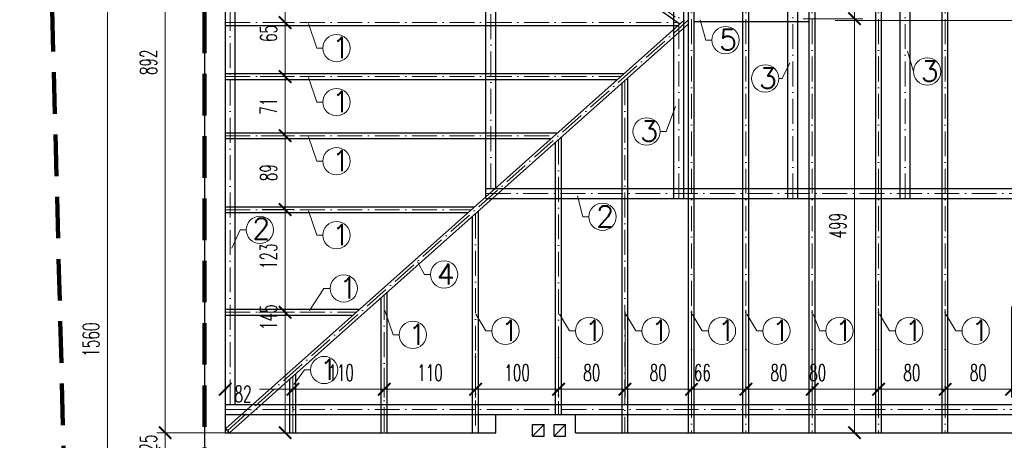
# Model space of a CAD drawing. Header units: millimetres. Extents: x 33311 to 435617, y -160714 to 185563.
# Tile 50 of 70: x 350489 to 362348, y -85767 to -80703. Entities that reach past the tile are written whole.
import ezdxf

# ---------------------------------------------------------------- set-up
doc = ezdxf.new("R2010")
doc.units = ezdxf.units.MM
doc.header["$MEASUREMENT"] = 0
doc.linetypes.add('ACAD_ISO10W100', pattern=[18, 12, -3, 0, -3])
doc.linetypes.add('HIDDEN2', pattern=[0.1875, 0.125, -0.0625])
doc.layers.get('Defpoints').update_dxf_attribs({"lineweight": 0})
for name, color, linetype, lineweight in [('[ 02przekrój istn', 42, 'Continuous', 30), ('[ 05widok istn', 50, 'Continuous', 30), ('[ 17granica', 172, 'HIDDEN2', 100), ('[ 18oś główna', 202, 'ACAD_ISO10W100', 13), ('[ 22wymiarowanie', 8, 'Continuous', 13), ('[ 23kota odnośnik', 1, 'Continuous', 13), ('[ 24ramka cienka', 1, 'Continuous', 13), ('[ 25ramka gruba', 4, 'Continuous', 30), ('[opisy2', 4, 'Continuous', 13)]:
    doc.layers.add(name, color=color, linetype=linetype, lineweight=lineweight)
doc.layers.add('pomoc', color=96, linetype='Continuous', lineweight=0, plot=False)
doc.styles.add('1.50d', font='simplex.shx', dxfattribs={"height": 250})
doc.styles.add('99.2', font='simplex.shx', dxfattribs={"width": 0.6, "height": 200})
doc.dimstyles.new('100cm', dxfattribs={"dimtxt": 200, "dimasz": 150, "dimexe": 100, "dimexo": 300, "dimgap": 100, "dimtad": 1, "dimdec": 0, "dimlfac": 0.1, "dimzin": 11, "dimtxsty": '99.2', "dimblk": 'ARCHTICK', "dimcen": 1.5, "dimclrd": 256, "dimclre": 256, "dimclrt": 4, "dimadec": 0, "dimazin": 0, "dimtfac": 0.75, "dimtdec": 0, "dimtix": 1, "dimtmove": 2, "dimatfit": 3, "dimfxl": 1, "dimtolj": 1, "dimtzin": 11, "dimlwd": -1, "dimlwe": -1, "dimarcsym": 0})

# ---------------------------------------------------------------- blocks, each defined once
blk = doc.blocks.new('_ArchTick')
at = {"color": 0, "linetype": 'ByBlock', "const_width": 0.15, "flags": 128}
blk.add_lwpolyline([(-0.5, -0.5), (0.5, 0.5)], dxfattribs=at)
blk = doc.blocks.new('*D487')
at = {"layer": '[ 22wymiarowanie', "transparency": 16777216}
for p, q in [((352715, -84640), (352715, -75096)), ((352965, -84640), (352965, -75096)), ((352715, -75196), (352965, -75196))]:
    blk.add_line(p, q, dxfattribs=at)
at = {"layer": 'Defpoints', "color": 0, "transparency": 16777216}
for p in [(352965, -75196), (352715, -84940), (352965, -84940)]:
    blk.add_point(p, dxfattribs=at)
at = {"layer": '[ 22wymiarowanie', "transparency": 16777216, "xscale": 150, "yscale": 150, "zscale": 150, "rotation": 180}
blk.add_blockref('_ArchTick', (352715, -75196), dxfattribs=at)
at = {"layer": '[ 22wymiarowanie', "transparency": 16777216, "xscale": 150, "yscale": 150, "zscale": 150}
blk.add_blockref('_ArchTick', (352965, -75196), dxfattribs=at)
at = {"layer": '[ 22wymiarowanie', "color": 4, "transparency": 16777216, "insert": (352840, -74996), "char_height": 200, "attachment_point": 5, "style": '99.2'}
blk.add_mtext('\\A1;\\H1x;\\W0.6;25', dxfattribs=at)
blk = doc.blocks.new('*D488')
at = {"layer": '[ 22wymiarowanie', "transparency": 16777216}
for p, q in [((352965, -84640), (352965, -75096)), ((353975, -75196), (353975, -75096)), ((352965, -75196), (353975, -75196))]:
    blk.add_line(p, q, dxfattribs=at)
at = {"layer": 'Defpoints', "color": 0, "transparency": 16777216}
for p in [(353975, -75196), (353975, -75496), (352965, -84940)]:
    blk.add_point(p, dxfattribs=at)
at = {"layer": '[ 22wymiarowanie', "transparency": 16777216, "xscale": 150, "yscale": 150, "zscale": 150, "rotation": 180}
blk.add_blockref('_ArchTick', (352965, -75196), dxfattribs=at)
at = {"layer": '[ 22wymiarowanie', "transparency": 16777216, "xscale": 150, "yscale": 150, "zscale": 150}
blk.add_blockref('_ArchTick', (353975, -75196), dxfattribs=at)
at = {"layer": '[ 22wymiarowanie', "color": 4, "transparency": 16777216, "insert": (353470, -74996), "char_height": 200, "attachment_point": 5, "style": '99.2'}
blk.add_mtext('\\A1;\\H1x;\\W0.6;101', dxfattribs=at)
blk = doc.blocks.new('*D493')
at = {"layer": '[ 22wymiarowanie', "transparency": 16777216}
for p, q in [((353167, -85676), (352140, -85676)), ((352240, -85926), (352240, -85676)), ((353167, -85926), (352140, -85926))]:
    blk.add_line(p, q, dxfattribs=at)
at = {"layer": 'Defpoints', "color": 0, "transparency": 16777216}
for p in [(352240, -85676), (353467, -85676), (353467, -85926)]:
    blk.add_point(p, dxfattribs=at)
at = {"layer": '[ 22wymiarowanie', "transparency": 16777216, "xscale": 150, "yscale": 150, "zscale": 150}
for p, rotation in [((352240, -85676), 90), ((352240, -85926), 270)]:
    blk.add_blockref('_ArchTick', p, dxfattribs=dict(at, rotation=rotation))
at = {"layer": '[ 22wymiarowanie', "color": 4, "transparency": 16777216, "insert": (352040, -85801), "char_height": 200, "attachment_point": 5, "rotation": 90, "style": '99.2'}
blk.add_mtext('\\A1;\\H1x;\\W0.6;25', dxfattribs=at)
blk = doc.blocks.new('*D494')
at = {"layer": '[ 22wymiarowanie', "transparency": 16777216}
for p, q in [((352415, -76756), (352140, -76756)), ((352240, -85676), (352240, -76756)), ((353167, -85676), (352140, -85676))]:
    blk.add_line(p, q, dxfattribs=at)
at = {"layer": 'Defpoints', "color": 0, "transparency": 16777216}
for p in [(352240, -76756), (352715, -76756), (353467, -85676)]:
    blk.add_point(p, dxfattribs=at)
at = {"layer": '[ 22wymiarowanie', "transparency": 16777216, "xscale": 150, "yscale": 150, "zscale": 150}
for p, rotation in [((352240, -76756), 90), ((352240, -85676), 270)]:
    blk.add_blockref('_ArchTick', p, dxfattribs=dict(at, rotation=rotation))
at = {"layer": '[ 22wymiarowanie', "color": 4, "transparency": 16777216, "insert": (352040, -81216), "char_height": 200, "attachment_point": 5, "rotation": 90, "style": '99.2'}
blk.add_mtext('\\A1;\\H1x;\\W0.6;892', dxfattribs=at)
blk = doc.blocks.new('*D497')
at = {"layer": '[ 22wymiarowanie', "transparency": 16777216}
for p, q in [((352415, -76756), (351448, -76756)), ((351548, -92356), (351548, -76756)), ((353120, -92356), (351448, -92356))]:
    blk.add_line(p, q, dxfattribs=at)
at = {"layer": 'Defpoints', "color": 0, "transparency": 16777216}
for p in [(351548, -76756), (352715, -76756), (353420, -92356)]:
    blk.add_point(p, dxfattribs=at)
at = {"layer": '[ 22wymiarowanie', "transparency": 16777216, "xscale": 150, "yscale": 150, "zscale": 150}
for p, rotation in [((351548, -76756), 90), ((351548, -92356), 270)]:
    blk.add_blockref('_ArchTick', p, dxfattribs=dict(at, rotation=rotation))
at = {"layer": '[ 22wymiarowanie', "color": 4, "transparency": 16777216, "insert": (351348, -84556), "char_height": 200, "attachment_point": 5, "rotation": 90, "style": '99.2'}
blk.add_mtext('\\A1;\\H1x;\\W0.6;1560', dxfattribs=at)
blk = doc.blocks.new('*D592')
at = {"layer": '[ 22wymiarowanie', "transparency": 16777216}
for p, q in [((353400, -79837), (353786, -79837)), ((353686, -79837), (353686, -80737)), ((353414, -80737), (353786, -80737))]:
    blk.add_line(p, q, dxfattribs=at)
at = {"layer": 'Defpoints', "color": 0, "transparency": 16777216}
for p in [(353100, -79837), (353114, -80737), (353686, -80737)]:
    blk.add_point(p, dxfattribs=at)
at = {"layer": '[ 22wymiarowanie', "transparency": 16777216, "xscale": 150, "yscale": 150, "zscale": 150}
for p, rotation in [((353686, -79837), 90), ((353686, -80737), 270)]:
    blk.add_blockref('_ArchTick', p, dxfattribs=dict(at, rotation=rotation))
at = {"layer": '[ 22wymiarowanie', "color": 4, "transparency": 16777216, "insert": (353486, -80287), "char_height": 200, "attachment_point": 5, "rotation": 90, "style": '99.2'}
blk.add_mtext('\\A1;\\H1x;\\W0.6;90', dxfattribs=at)
blk = doc.blocks.new('*D593')
at = {"layer": '[ 22wymiarowanie', "transparency": 16777216}
for p, q in [((353414, -80737), (353786, -80737)), ((353686, -80737), (353686, -81387)), ((353384, -81387), (353786, -81387))]:
    blk.add_line(p, q, dxfattribs=at)
at = {"layer": 'Defpoints', "color": 0, "transparency": 16777216}
for p in [(353114, -80737), (353084, -81387), (353686, -81387)]:
    blk.add_point(p, dxfattribs=at)
at = {"layer": '[ 22wymiarowanie', "transparency": 16777216, "xscale": 150, "yscale": 150, "zscale": 150}
for p, rotation in [((353686, -80737), 90), ((353686, -81387), 270)]:
    blk.add_blockref('_ArchTick', p, dxfattribs=dict(at, rotation=rotation))
at = {"layer": '[ 22wymiarowanie', "color": 4, "transparency": 16777216, "insert": (353486, -80869), "char_height": 200, "attachment_point": 5, "rotation": 90, "style": '99.2'}
blk.add_mtext('\\A1;\\H1x;\\W0.6;65', dxfattribs=at)
blk = doc.blocks.new('*D594')
at = {"layer": '[ 22wymiarowanie', "transparency": 16777216}
for p, q in [((353384, -81387), (353786, -81387)), ((353686, -81387), (353686, -82100)), ((353396, -82100), (353786, -82100))]:
    blk.add_line(p, q, dxfattribs=at)
at = {"layer": 'Defpoints', "color": 0, "transparency": 16777216}
for p in [(353084, -81387), (353096, -82100), (353686, -82100)]:
    blk.add_point(p, dxfattribs=at)
at = {"layer": '[ 22wymiarowanie', "transparency": 16777216, "xscale": 150, "yscale": 150, "zscale": 150}
for p, rotation in [((353686, -81387), 90), ((353686, -82100), 270)]:
    blk.add_blockref('_ArchTick', p, dxfattribs=dict(at, rotation=rotation))
at = {"layer": '[ 22wymiarowanie', "color": 4, "transparency": 16777216, "insert": (353486, -81743), "char_height": 200, "attachment_point": 5, "rotation": 90, "style": '99.2'}
blk.add_mtext('\\A1;\\H1x;\\W0.6;71', dxfattribs=at)
blk = doc.blocks.new('*D595')
at = {"layer": '[ 22wymiarowanie', "transparency": 16777216}
for p, q in [((353396, -82100), (353786, -82100)), ((353686, -82100), (353686, -82990)), ((353410, -82990), (353786, -82990))]:
    blk.add_line(p, q, dxfattribs=at)
at = {"layer": 'Defpoints', "color": 0, "transparency": 16777216}
for p in [(353096, -82100), (353110, -82990), (353686, -82990)]:
    blk.add_point(p, dxfattribs=at)
at = {"layer": '[ 22wymiarowanie', "transparency": 16777216, "xscale": 150, "yscale": 150, "zscale": 150}
for p, rotation in [((353686, -82100), 90), ((353686, -82990), 270)]:
    blk.add_blockref('_ArchTick', p, dxfattribs=dict(at, rotation=rotation))
at = {"layer": '[ 22wymiarowanie', "color": 4, "transparency": 16777216, "insert": (353486, -82545), "char_height": 200, "attachment_point": 5, "rotation": 90, "style": '99.2'}
blk.add_mtext('\\A1;\\H1x;\\W0.6;89', dxfattribs=at)
blk = doc.blocks.new('*D596')
at = {"layer": '[ 22wymiarowanie', "transparency": 16777216}
for p, q in [((353410, -82990), (353786, -82990)), ((353686, -82990), (353686, -84225)), ((353366, -84225), (353786, -84225))]:
    blk.add_line(p, q, dxfattribs=at)
at = {"layer": 'Defpoints', "color": 0, "transparency": 16777216}
for p in [(353110, -82990), (353066, -84225), (353686, -84225)]:
    blk.add_point(p, dxfattribs=at)
at = {"layer": '[ 22wymiarowanie', "transparency": 16777216, "xscale": 150, "yscale": 150, "zscale": 150}
for p, rotation in [((353686, -82990), 90), ((353686, -84225), 270)]:
    blk.add_blockref('_ArchTick', p, dxfattribs=dict(at, rotation=rotation))
at = {"layer": '[ 22wymiarowanie', "color": 4, "transparency": 16777216, "insert": (353486, -83551), "char_height": 200, "attachment_point": 5, "rotation": 90, "style": '99.2'}
blk.add_mtext('\\A1;\\H1x;\\W0.6;123', dxfattribs=at)
blk = doc.blocks.new('*D597')
at = {"layer": '[ 22wymiarowanie', "transparency": 16777216}
for p, q in [((353366, -84225), (353786, -84225)), ((353686, -84225), (353686, -85676)), ((353422, -85676), (353786, -85676))]:
    blk.add_line(p, q, dxfattribs=at)
at = {"layer": 'Defpoints', "color": 0, "transparency": 16777216}
for p in [(353066, -84225), (353122, -85676), (353686, -85676)]:
    blk.add_point(p, dxfattribs=at)
at = {"layer": '[ 22wymiarowanie', "transparency": 16777216, "xscale": 150, "yscale": 150, "zscale": 150}
for p, rotation in [((353686, -84225), 90), ((353686, -85676), 270)]:
    blk.add_blockref('_ArchTick', p, dxfattribs=dict(at, rotation=rotation))
at = {"layer": '[ 22wymiarowanie', "color": 4, "transparency": 16777216, "insert": (353486, -84284), "char_height": 200, "attachment_point": 5, "rotation": 90, "style": '99.2'}
blk.add_mtext('\\A1;\\H1x;\\W0.6;145', dxfattribs=at)
blk = doc.blocks.new('*D598')
at = {"layer": '[ 22wymiarowanie', "transparency": 16777216}
for p, q in [((352965, -85185), (352965, -85053)), ((352965, -85153), (352982, -85153)), ((353780, -85153), (353376, -85153)), ((353780, -85431), (353780, -85253))]:
    blk.add_line(p, q, dxfattribs=at)
at = {"layer": 'Defpoints', "color": 0, "transparency": 16777216}
for p in [(353780, -85131), (353780, -85153), (352965, -85485)]:
    blk.add_point(p, dxfattribs=at)
at = {"layer": '[ 22wymiarowanie', "transparency": 16777216, "xscale": 150, "yscale": 150, "zscale": 150, "rotation": 180}
blk.add_blockref('_ArchTick', (352965, -85153), dxfattribs=at)
at = {"layer": '[ 22wymiarowanie', "transparency": 16777216, "xscale": 150, "yscale": 150, "zscale": 150}
blk.add_blockref('_ArchTick', (353780, -85153), dxfattribs=at)
at = {"layer": '[ 22wymiarowanie', "color": 4, "transparency": 16777216, "insert": (353179, -85210), "char_height": 200, "attachment_point": 5, "style": '99.2'}
blk.add_mtext('\\A1;\\H1x;\\W0.6;82', dxfattribs=at)
blk = doc.blocks.new('*D599')
at = {"layer": '[ 22wymiarowanie', "transparency": 16777216}
for p, q in [((354880, -84896), (354880, -85253)), ((353780, -85153), (354880, -85153)), ((353780, -85431), (353780, -85253))]:
    blk.add_line(p, q, dxfattribs=at)
at = {"layer": 'Defpoints', "color": 0, "transparency": 16777216}
for p in [(354880, -84596), (353780, -85131), (354880, -85153)]:
    blk.add_point(p, dxfattribs=at)
at = {"layer": '[ 22wymiarowanie', "transparency": 16777216, "xscale": 150, "yscale": 150, "zscale": 150, "rotation": 180}
blk.add_blockref('_ArchTick', (353780, -85153), dxfattribs=at)
at = {"layer": '[ 22wymiarowanie', "transparency": 16777216, "xscale": 150, "yscale": 150, "zscale": 150}
blk.add_blockref('_ArchTick', (354880, -85153), dxfattribs=at)
at = {"layer": '[ 22wymiarowanie', "color": 4, "transparency": 16777216, "insert": (354360, -84953), "char_height": 200, "attachment_point": 5, "style": '99.2'}
blk.add_mtext('\\A1;\\H1x;\\W0.6;110', dxfattribs=at)
blk = doc.blocks.new('*D600')
at = {"layer": '[ 22wymiarowanie', "transparency": 16777216}
for p, q in [((355980, -84718), (355980, -85253)), ((354880, -84896), (354880, -85253)), ((354880, -85153), (355980, -85153))]:
    blk.add_line(p, q, dxfattribs=at)
at = {"layer": 'Defpoints', "color": 0, "transparency": 16777216}
for p in [(355980, -84418), (354880, -84596), (355980, -85153)]:
    blk.add_point(p, dxfattribs=at)
at = {"layer": '[ 22wymiarowanie', "transparency": 16777216, "xscale": 150, "yscale": 150, "zscale": 150, "rotation": 180}
blk.add_blockref('_ArchTick', (354880, -85153), dxfattribs=at)
at = {"layer": '[ 22wymiarowanie', "transparency": 16777216, "xscale": 150, "yscale": 150, "zscale": 150}
blk.add_blockref('_ArchTick', (355980, -85153), dxfattribs=at)
at = {"layer": '[ 22wymiarowanie', "color": 4, "transparency": 16777216, "insert": (355430, -84953), "char_height": 200, "attachment_point": 5, "style": '99.2'}
blk.add_mtext('\\A1;\\H1x;\\W0.6;110', dxfattribs=at)
blk = doc.blocks.new('*D601')
at = {"layer": '[ 22wymiarowanie', "transparency": 16777216}
for p, q in [((356980, -84425), (356980, -85253)), ((355980, -84718), (355980, -85253)), ((355980, -85153), (356980, -85153))]:
    blk.add_line(p, q, dxfattribs=at)
at = {"layer": 'Defpoints', "color": 0, "transparency": 16777216}
for p in [(356980, -84125), (355980, -84418), (356980, -85153)]:
    blk.add_point(p, dxfattribs=at)
at = {"layer": '[ 22wymiarowanie', "transparency": 16777216, "xscale": 150, "yscale": 150, "zscale": 150, "rotation": 180}
blk.add_blockref('_ArchTick', (355980, -85153), dxfattribs=at)
at = {"layer": '[ 22wymiarowanie', "transparency": 16777216, "xscale": 150, "yscale": 150, "zscale": 150}
blk.add_blockref('_ArchTick', (356980, -85153), dxfattribs=at)
at = {"layer": '[ 22wymiarowanie', "color": 4, "transparency": 16777216, "insert": (356480, -84953), "char_height": 200, "attachment_point": 5, "style": '99.2'}
blk.add_mtext('\\A1;\\H1x;\\W0.6;100', dxfattribs=at)
blk = doc.blocks.new('*D602')
at = {"layer": '[ 22wymiarowanie', "transparency": 16777216}
for p, q in [((357780, -84222), (357780, -85253)), ((356980, -84425), (356980, -85253)), ((356980, -85153), (357780, -85153))]:
    blk.add_line(p, q, dxfattribs=at)
at = {"layer": 'Defpoints', "color": 0, "transparency": 16777216}
for p in [(357780, -83922), (356980, -84125), (357780, -85153)]:
    blk.add_point(p, dxfattribs=at)
at = {"layer": '[ 22wymiarowanie', "transparency": 16777216, "xscale": 150, "yscale": 150, "zscale": 150, "rotation": 180}
blk.add_blockref('_ArchTick', (356980, -85153), dxfattribs=at)
at = {"layer": '[ 22wymiarowanie', "transparency": 16777216, "xscale": 150, "yscale": 150, "zscale": 150}
blk.add_blockref('_ArchTick', (357780, -85153), dxfattribs=at)
at = {"layer": '[ 22wymiarowanie', "color": 4, "transparency": 16777216, "insert": (357380, -84953), "char_height": 200, "attachment_point": 5, "style": '99.2'}
blk.add_mtext('\\A1;\\H1x;\\W0.6;80', dxfattribs=at)
blk = doc.blocks.new('*D603')
at = {"layer": '[ 22wymiarowanie', "transparency": 16777216}
for p, q in [((357780, -84222), (357780, -85253)), ((358580, -84209), (358580, -85253)), ((357780, -85153), (358580, -85153))]:
    blk.add_line(p, q, dxfattribs=at)
at = {"layer": 'Defpoints', "color": 0, "transparency": 16777216}
for p in [(357780, -83922), (358580, -83909), (358580, -85153)]:
    blk.add_point(p, dxfattribs=at)
at = {"layer": '[ 22wymiarowanie', "transparency": 16777216, "xscale": 150, "yscale": 150, "zscale": 150, "rotation": 180}
blk.add_blockref('_ArchTick', (357780, -85153), dxfattribs=at)
at = {"layer": '[ 22wymiarowanie', "transparency": 16777216, "xscale": 150, "yscale": 150, "zscale": 150}
blk.add_blockref('_ArchTick', (358580, -85153), dxfattribs=at)
at = {"layer": '[ 22wymiarowanie', "color": 4, "transparency": 16777216, "insert": (358180, -84953), "char_height": 200, "attachment_point": 5, "style": '99.2'}
blk.add_mtext('\\A1;\\H1x;\\W0.6;80', dxfattribs=at)
blk = doc.blocks.new('*D604')
at = {"layer": '[ 22wymiarowanie', "transparency": 16777216}
for p, q in [((359235, -84197), (359235, -85253)), ((358580, -84209), (358580, -85253)), ((358580, -85153), (359235, -85153))]:
    blk.add_line(p, q, dxfattribs=at)
at = {"layer": 'Defpoints', "color": 0, "transparency": 16777216}
for p in [(358580, -83909), (359235, -83897), (359235, -85153)]:
    blk.add_point(p, dxfattribs=at)
at = {"layer": '[ 22wymiarowanie', "transparency": 16777216, "xscale": 150, "yscale": 150, "zscale": 150, "rotation": 180}
blk.add_blockref('_ArchTick', (358580, -85153), dxfattribs=at)
at = {"layer": '[ 22wymiarowanie', "transparency": 16777216, "xscale": 150, "yscale": 150, "zscale": 150}
blk.add_blockref('_ArchTick', (359235, -85153), dxfattribs=at)
at = {"layer": '[ 22wymiarowanie', "color": 4, "transparency": 16777216, "insert": (358711, -84953), "char_height": 200, "attachment_point": 5, "style": '99.2'}
blk.add_mtext('\\A1;\\H1x;\\W0.6;66', dxfattribs=at)
blk = doc.blocks.new('*D605')
at = {"layer": '[ 22wymiarowanie', "transparency": 16777216}
for p, q in [((359235, -84197), (359235, -85253)), ((360035, -84200), (360035, -85253)), ((359235, -85153), (360035, -85153))]:
    blk.add_line(p, q, dxfattribs=at)
at = {"layer": 'Defpoints', "color": 0, "transparency": 16777216}
for p in [(359235, -83897), (360035, -83900), (360035, -85153)]:
    blk.add_point(p, dxfattribs=at)
at = {"layer": '[ 22wymiarowanie', "transparency": 16777216, "xscale": 150, "yscale": 150, "zscale": 150, "rotation": 180}
blk.add_blockref('_ArchTick', (359235, -85153), dxfattribs=at)
at = {"layer": '[ 22wymiarowanie', "transparency": 16777216, "xscale": 150, "yscale": 150, "zscale": 150}
blk.add_blockref('_ArchTick', (360035, -85153), dxfattribs=at)
at = {"layer": '[ 22wymiarowanie', "color": 4, "transparency": 16777216, "insert": (359635, -84953), "char_height": 200, "attachment_point": 5, "style": '99.2'}
blk.add_mtext('\\A1;\\H1x;\\W0.6;80', dxfattribs=at)
blk = doc.blocks.new('*D606')
at = {"layer": '[ 22wymiarowanie', "transparency": 16777216}
for p, q in [((360035, -84200), (360035, -85253)), ((360835, -84181), (360835, -85253)), ((360035, -85153), (360835, -85153))]:
    blk.add_line(p, q, dxfattribs=at)
at = {"layer": 'Defpoints', "color": 0, "transparency": 16777216}
for p in [(360035, -83900), (360835, -83881), (360835, -85153)]:
    blk.add_point(p, dxfattribs=at)
at = {"layer": '[ 22wymiarowanie', "transparency": 16777216, "xscale": 150, "yscale": 150, "zscale": 150, "rotation": 180}
blk.add_blockref('_ArchTick', (360035, -85153), dxfattribs=at)
at = {"layer": '[ 22wymiarowanie', "transparency": 16777216, "xscale": 150, "yscale": 150, "zscale": 150}
blk.add_blockref('_ArchTick', (360835, -85153), dxfattribs=at)
at = {"layer": '[ 22wymiarowanie', "color": 4, "transparency": 16777216, "insert": (360100, -84953), "char_height": 200, "attachment_point": 5, "style": '99.2'}
blk.add_mtext('\\A1;\\H1x;\\W0.6;80', dxfattribs=at)
blk = doc.blocks.new('*D607')
at = {"layer": '[ 22wymiarowanie', "transparency": 16777216}
for p, q in [((360835, -84181), (360835, -85253)), ((361635, -84187), (361635, -85253)), ((360835, -85153), (361635, -85153))]:
    blk.add_line(p, q, dxfattribs=at)
at = {"layer": 'Defpoints', "color": 0, "transparency": 16777216}
for p in [(360835, -83881), (361635, -83887), (361635, -85153)]:
    blk.add_point(p, dxfattribs=at)
at = {"layer": '[ 22wymiarowanie', "transparency": 16777216, "xscale": 150, "yscale": 150, "zscale": 150, "rotation": 180}
blk.add_blockref('_ArchTick', (360835, -85153), dxfattribs=at)
at = {"layer": '[ 22wymiarowanie', "transparency": 16777216, "xscale": 150, "yscale": 150, "zscale": 150}
blk.add_blockref('_ArchTick', (361635, -85153), dxfattribs=at)
at = {"layer": '[ 22wymiarowanie', "color": 4, "transparency": 16777216, "insert": (361235, -84953), "char_height": 200, "attachment_point": 5, "style": '99.2'}
blk.add_mtext('\\A1;\\H1x;\\W0.6;80', dxfattribs=at)
blk = doc.blocks.new('*D608')
at = {"layer": '[ 22wymiarowanie', "transparency": 16777216}
for p, q in [((361635, -84187), (361635, -85253)), ((362435, -84158), (362435, -85253)), ((361635, -85153), (362435, -85153))]:
    blk.add_line(p, q, dxfattribs=at)
at = {"layer": 'Defpoints', "color": 0, "transparency": 16777216}
for p in [(361635, -83887), (362435, -83858), (362435, -85153)]:
    blk.add_point(p, dxfattribs=at)
at = {"layer": '[ 22wymiarowanie', "transparency": 16777216, "xscale": 150, "yscale": 150, "zscale": 150, "rotation": 180}
blk.add_blockref('_ArchTick', (361635, -85153), dxfattribs=at)
at = {"layer": '[ 22wymiarowanie', "transparency": 16777216, "xscale": 150, "yscale": 150, "zscale": 150}
blk.add_blockref('_ArchTick', (362435, -85153), dxfattribs=at)
at = {"layer": '[ 22wymiarowanie', "color": 4, "transparency": 16777216, "insert": (362035, -84953), "char_height": 200, "attachment_point": 5, "style": '99.2'}
blk.add_mtext('\\A1;\\H1x;\\W0.6;80', dxfattribs=at)
blk = doc.blocks.new('*D618')
at = {"layer": '[ 22wymiarowanie', "transparency": 16777216}
for p, q in [((359857, -80241), (360643, -80241)), ((360543, -80241), (360543, -80691)), ((359927, -80691), (360643, -80691))]:
    blk.add_line(p, q, dxfattribs=at)
at = {"layer": 'Defpoints', "color": 0, "transparency": 16777216}
for p in [(359557, -80241), (359627, -80691), (360543, -80691)]:
    blk.add_point(p, dxfattribs=at)
at = {"layer": '[ 22wymiarowanie', "transparency": 16777216, "xscale": 150, "yscale": 150, "zscale": 150}
for p, rotation in [((360543, -80241), 90), ((360543, -80691), 270)]:
    blk.add_blockref('_ArchTick', p, dxfattribs=dict(at, rotation=rotation))
at = {"layer": '[ 22wymiarowanie', "color": 4, "transparency": 16777216, "insert": (360343, -80298), "char_height": 200, "attachment_point": 5, "rotation": 90, "style": '99.2'}
blk.add_mtext('\\A1;\\H1x;\\W0.6;45', dxfattribs=at)
blk = doc.blocks.new('*D619')
at = {"layer": '[ 22wymiarowanie', "transparency": 16777216}
for p, q in [((359927, -80691), (360643, -80691)), ((360543, -80691), (360543, -85676)), ((359249, -85676), (360643, -85676))]:
    blk.add_line(p, q, dxfattribs=at)
at = {"layer": 'Defpoints', "color": 0, "transparency": 16777216}
for p in [(359627, -80691), (358949, -85676), (360543, -85676)]:
    blk.add_point(p, dxfattribs=at)
at = {"layer": '[ 22wymiarowanie', "transparency": 16777216, "xscale": 150, "yscale": 150, "zscale": 150}
for p, rotation in [((360543, -80691), 90), ((360543, -85676), 270)]:
    blk.add_blockref('_ArchTick', p, dxfattribs=dict(at, rotation=rotation))
at = {"layer": '[ 22wymiarowanie', "color": 4, "transparency": 16777216, "insert": (360343, -83183), "char_height": 200, "attachment_point": 5, "rotation": 90, "style": '99.2'}
blk.add_mtext('\\A1;\\H1x;\\W0.6;499', dxfattribs=at)

msp = doc.modelspace()

# ---------------------------------------------------------------- linework, layer by layer
at = {"layer": '[ 02przekrój istn'}
for p, q in [((352714.54, -76755.92), (352714.54, -85925.92)), ((353084.54, -85335.92), (353084.54, -76739.47)), ((352964.54, -76859.47), (352964.54, -85675.92)), ((356104.54, -82855.92), (356104.54, -78475.92)), ((358369.54, -82855.92), (358369.54, -78475.92)), ((358489.54, -82855.92), (358489.54, -78475.92)), ((359739.54, -82855.92), (359739.54, -78475.92)), ((359859.54, -82855.92), (359859.54, -78475.92)), ((361092.54, -82855.92), (361092.54, -78475.92)), ((361212.54, -82855.92), (361212.54, -78475.92)), ((356224.54, -82735.92), (356224.54, -78595.92)), ((356104.54, -82735.92), (368094.54, -82735.92)), ((356104.54, -82855.92), (368094.54, -82855.92)), ((352964.54, -85335.92), (368094.54, -85335.92)), ((352964.54, -85455.92), (368094.54, -85455.92)), ((356224.54, -85455.92), (357184.54, -85455.92)), ((356224.54, -85675.92), (356224.54, -85455.92)), ((357184.54, -85675.92), (357184.54, -85455.92)), ((356664.54, -85575.92), (356804.54, -85575.92)), ((356664.54, -85715.92), (356664.54, -85575.92)), ((356664.54, -85715.92), (356804.54, -85575.92)), ((356804.54, -85715.92), (356804.54, -85575.92)), ((356924.54, -85715.92), (356924.54, -85575.92)), ((356924.54, -85575.92), (357064.54, -85575.92)), ((356924.54, -85715.92), (357064.54, -85575.92)), ((357064.54, -85715.92), (357064.54, -85575.92)), ((352964.54, -85675.92), (356224.54, -85675.92)), ((356664.54, -85715.92), (356804.54, -85715.92)), ((356924.54, -85715.92), (357064.54, -85715.92)), ((357184.54, -85675.92), (368094.54, -85675.92))]:
    msp.add_line(p, q, dxfattribs=at)
at = {"layer": '[ 05widok istn'}
for p, q in [((358544.54, -85675.92), (358544.54, -75745.92)), ((358614.54, -85675.92), (358614.54, -75745.92)), ((359199.54, -85675.92), (359199.54, -75745.92)), ((359269.54, -85675.92), (359269.54, -75745.92)), ((359999.54, -85675.92), (359999.54, -75745.92)), ((360069.54, -85675.92), (360069.54, -75745.92)), ((360799.54, -85675.92), (360799.54, -75745.92)), ((360869.54, -85675.92), (360869.54, -75745.92)), ((361599.54, -85675.92), (361599.54, -75745.92)), ((361669.54, -85675.92), (361669.54, -75745.92)), ((352964.54, -76902.25), (358441.29, -80750.66)), ((352970.6, -85623.65), (358494.98, -80702.83)), ((353017.16, -85675.92), (358544.54, -80752.43)), ((358518.53, -80728.98), (358518.4, -80728.84)), ((358614.54, -80725.92), (359999.54, -80725.92)), ((352964.54, -80771.98), (358417.35, -80771.98)), ((352964.54, -81351.98), (357766.21, -81351.98)), ((352964.54, -81421.98), (357687.62, -81421.98)), ((357744.54, -85675.92), (357744.54, -81465.03)), ((357814.54, -85675.92), (357814.54, -81402.68)), ((352964.54, -82064.58), (356966.21, -82064.58)), ((352964.54, -82134.58), (356887.62, -82134.58)), ((356944.54, -85455.92), (356944.54, -82177.63)), ((357014.54, -85455.92), (357014.54, -82115.27)), ((352964.54, -82955.32), (355966.21, -82955.32)), ((356014.54, -85675.92), (356014.54, -83006.02)), ((352964.54, -83025.32), (355887.62, -83025.32)), ((355944.54, -85675.92), (355944.54, -83068.37)), ((354844.54, -85675.92), (354844.54, -84048.19)), ((354914.54, -85675.92), (354914.54, -83985.84)), ((352964.54, -84189.77), (354580.35, -84189.77)), ((352964.54, -84259.77), (354501.77, -84259.77)), ((353744.54, -85675.92), (353744.54, -85028.01)), ((353814.54, -85675.92), (353814.54, -84965.66)), ((353017.16, -85675.92), (352970.6, -85623.65))]:
    msp.add_line(p, q, dxfattribs=at)
at = {"layer": '[ 17granica', "ltscale": 4000}
msp.add_line((351244.15, -94581.08), (350661.84, -72208.86), dxfattribs=at)
at = {"layer": '[ 17granica', "ltscale": 4000, "elevation": 0}
msp.add_lwpolyline([(352623.62, -94581.08), (352714.54, -92355.92), (352714.54, -76755.92), (353817.87, -75495.92), (374644.54, -75495.92), (374644.54, -94581.08)], dxfattribs=at)
at = {"layer": '[ 18oś główna', "color": 204, "linetype": 'ACAD_ISO10W100', "ltscale": 25}
for p, q in [((358579.54, -75745.92), (358579.54, -85675.92)), ((359234.54, -75745.92), (359234.54, -85675.92)), ((360034.54, -75745.92), (360034.54, -85675.92)), ((360834.54, -75745.92), (360834.54, -85675.92)), ((361634.54, -75745.92), (361634.54, -85675.92)), ((353024.54, -85335.92), (353024.54, -76799.47)), ((352984.66, -76873.61), (358468.13, -80726.75)), ((358429.54, -82855.92), (358429.54, -78475.92)), ((359799.54, -82855.92), (359799.54, -78475.92)), ((361152.54, -82855.92), (361152.54, -78475.92)), ((356164.54, -82735.92), (356164.54, -78595.92)), ((352964.54, -80736.98), (358421.82, -80736.98)), ((352993.88, -85649.79), (358544.54, -80705.56)), ((352964.54, -81386.98), (357726.92, -81386.98)), ((357779.54, -81433.85), (357779.54, -85675.92)), ((352964.54, -82099.58), (356926.92, -82099.58)), ((356979.54, -82146.45), (356979.54, -85455.92)), ((356104.54, -82795.92), (368094.54, -82795.92)), ((352964.54, -82990.32), (355926.92, -82990.32)), ((355979.54, -83037.2), (355979.54, -85675.92)), ((354879.54, -84017.02), (354879.54, -85675.92)), ((352964.54, -84224.77), (354541.06, -84224.77)), ((353779.54, -84996.84), (353779.54, -85675.92)), ((352964.54, -85395.92), (368094.54, -85395.92))]:
    msp.add_line(p, q, dxfattribs=at)
at = {"layer": '[ 23kota odnośnik'}
for p, q in [((354067.34, -81044.49), (353967.69, -80749.41)), ((358751.97, -80948.65), (358685.37, -80705.95)), ((358825.28, -80948.65), (358751.97, -80948.65)), ((354140.65, -81044.49), (354067.34, -81044.49)), ((361254.42, -81327), (361181.11, -81081.47)), ((359674.16, -81411.52), (359764.22, -81221.79)), ((354067.34, -81694.49), (353967.69, -81399.41)), ((359633.36, -81411.52), (359674.16, -81411.52)), ((354140.65, -81694.49), (354067.34, -81694.49)), ((358276.98, -82048.86), (358389.26, -81747.54)), ((358203.67, -82048.86), (358276.98, -82048.86)), ((354067.34, -82407.09), (353967.69, -82112.01)), ((354140.65, -82407.09), (354067.34, -82407.09)), ((357270.57, -83075.49), (357207.47, -82822.54)), ((354067.34, -83297.83), (353967.69, -83002.75)), ((357343.88, -83075.49), (357270.57, -83075.49)), ((353144.68, -83234.18), (353045.03, -83453.74)), ((353217.99, -83234.18), (353144.68, -83234.18)), ((354140.65, -83297.83), (354067.34, -83297.83)), ((355362.77, -83770.41), (355279.68, -83618.82)), ((355436.08, -83770.41), (355362.77, -83770.41)), ((354153.95, -83938.49), (353979.01, -84206.35)), ((354227.26, -83938.49), (354153.95, -83938.49)), ((354986.96, -84497.55), (354887.31, -84202.47)), ((356102.73, -84450.74), (355982.48, -84246.61)), ((357110.78, -84450.74), (356990.53, -84246.61)), ((357910.78, -84450.74), (357790.53, -84246.61)), ((358710.78, -84450.74), (358590.53, -84246.61)), ((359365.78, -84450.74), (359245.53, -84246.61)), ((360125.21, -84450.74), (360045.53, -84246.61)), ((360965.78, -84450.74), (360845.53, -84246.61)), ((361765.78, -84450.74), (361645.53, -84246.61)), ((355060.27, -84497.55), (354986.96, -84497.55)), ((356176.04, -84450.74), (356102.73, -84450.74)), ((357184.09, -84450.74), (357110.78, -84450.74)), ((357984.09, -84450.74), (357910.78, -84450.74)), ((358784.09, -84450.74), (358710.78, -84450.74)), ((359439.09, -84450.74), (359365.78, -84450.74)), ((360198.52, -84450.74), (360125.21, -84450.74)), ((361039.09, -84450.74), (360965.78, -84450.74)), ((361839.09, -84450.74), (361765.78, -84450.74)), ((353919.11, -84920.66), (353790.32, -85096.12)), ((353992.42, -84920.66), (353919.11, -84920.66))]:
    msp.add_line(p, q, dxfattribs=at)
for centre in [(354304.86, -81044.49), (358989.48, -80948.65), (361418.63, -81327), (359469.16, -81411.52), (354304.86, -81694.49), (358039.47, -82048.86), (354304.86, -82407.09), (357508.09, -83075.49), (353382.19, -83234.18), (354304.86, -83297.83), (355600.29, -83770.41), (354391.47, -83938.49), (356340.25, -84450.74), (357348.3, -84450.74), (358148.3, -84450.74), (358948.3, -84450.74), (359603.3, -84450.74), (360362.72, -84450.74), (361203.3, -84450.74), (362003.3, -84450.74), (355224.47, -84497.55), (354156.63, -84920.66)]:
    msp.add_circle(centre, 164.21, dxfattribs=at)
at = {"layer": '[ 24ramka cienka', "ltscale": 2}
msp.add_3dface([(384644.54, -101313.79), (342644.54, -101313.79), (342644.54, -71613.79), (384644.54, -71613.79)], dxfattribs=at)
at = {"layer": '[ 25ramka gruba', "ltscale": 2}
for points in [[(345144.54, -72113.79), (384144.54, -72113.79), (384144.54, -100813.79), (345144.54, -100813.79)], [(384144.54, -100813.79), (345144.54, -100813.79), (345144.54, -72113.79), (384144.54, -72113.79)]]:
    msp.add_3dface(points, dxfattribs=at)
at = {"layer": 'pomoc'}
msp.add_line((360311.63, -80710.92), (370902.48, -80710.92), dxfattribs=at)

# ---------------------------------------------------------------- texts
at = {"layer": '[opisy2', "linetype": 'Continuous', "char_height": 250, "width": 205.9874, "attachment_point": 1, "style": '1.50d'}
for s, insert in [('5', (358914.23, -80819.13)), ('1', (354251.39, -80914.96)), ('3', (361343.37, -81197.48)), ('3', (359393.9, -81281.99)), ('1', (354251.39, -81564.96)), ('3', (357964.21, -81919.34)), ('1', (354251.39, -82277.56)), ('2', (357432.83, -82945.97)), ('2', (353291.16, -83094.23)), ('1', (354251.39, -83168.31)), ('4', (355514.49, -83640.88)), ('1', (354338, -83808.97)), ('1', (356286.78, -84321.22)), ('1', (357294.83, -84321.22)), ('1', (358094.83, -84321.22)), ('1', (358894.83, -84321.22)), ('1', (359549.83, -84321.22)), ('1', (360309.26, -84321.22)), ('1', (361149.83, -84321.22)), ('1', (361949.83, -84321.22)), ('1', (355171.01, -84368.02)), ('1', (354103.16, -84791.13))]:
    msp.add_mtext(s, dxfattribs=dict(at, insert=insert))

# ---------------------------------------------------------------- dimensions: what is measured, and where the dimension line sits
at = {"layer": '[ 22wymiarowanie'}
for base, p1, p2, picture, middle in [((352964.54, -75195.58), (352714.54, -84939.89), (352964.54, -84939.89), '*D487', (352839.54, -74995.58)), ((359234.53778052, -85152.91564985), (358579.53778052, -83909.49405559), (359234.53778052, -83896.73620981), '*D604', (358710.84730433, -84952.91564985)), ((360834.54, -85152.92), (360034.54, -83899.71), (360834.54, -83880.57), '*D606', (360099.61, -84952.92)), ((354879.54, -85152.92), (353779.54, -85130.67), (354879.54, -84595.9), '*D599', (354359.77, -84952.92)), ((353779.53778052, -85152.91564985), (352964.53778052, -85484.62729732), (353779.53778052, -85130.66663044), '*D598', (353178.70444719, -85210.08177434))]:
    dim = msp.add_linear_dim(base=base, p1=p1, p2=p2, text='\\H1x;\\W0.6;<>', dimstyle='100cm', override={"dimatfit": 1}, dxfattribs=at)
    dim.commit()
    dim.dimension.update_dxf_attribs({"geometry": picture, "text_midpoint": middle, "dimtype": 160})
for base, p1, p2, picture, middle in [((353974.54, -75195.58), (352964.54, -84939.89), (353974.54, -75495.92), '*D488', (353469.54, -74995.58)), ((357779.54, -85152.92), (356979.54, -84124.98), (357779.54, -83922.25), '*D602', (357379.54, -84952.92)), ((358579.54, -85152.92), (357779.54, -83922.25), (358579.54, -83909.49), '*D603', (358179.54, -84952.92)), ((360034.54, -85152.92), (359234.54, -83896.74), (360034.54, -83899.71), '*D605', (359634.54, -84952.92)), ((361634.54, -85152.92), (360834.54, -83880.57), (361634.54, -83886.95), '*D607', (361234.54, -84952.92)), ((362434.54, -85152.92), (361634.54, -83886.95), (362434.54, -83858.2), '*D608', (362034.54, -84952.92)), ((356979.54, -85152.92), (355979.54, -84418.19), (356979.54, -84124.98), '*D601', (356479.54, -84952.92)), ((355979.54, -85152.92), (354879.54, -84595.9), (355979.54, -84418.19), '*D600', (355429.54, -84952.92))]:
    dim = msp.add_linear_dim(base=base, p1=p1, p2=p2, text='\\H1x;\\W0.6;<>', dimstyle='100cm', override={"dimatfit": 1}, dxfattribs=at)
    dim.commit()
    dim.dimension.update_dxf_attribs({"geometry": picture, "text_midpoint": middle})
for base, p1, p2, angle, picture, middle in [((351548.19, -76755.92), (353420.39, -92355.92), (352714.54, -76755.92), 90, '*D497', (351348.19, -84555.92)), ((352240.1, -76755.92), (353467.03, -85675.92), (352714.54, -76755.92), 90, '*D494', (352040.1, -81215.92)), ((353685.54, -80736.98), (353100.27, -79836.98), (353114.22, -80736.98), 270, '*D592', (353485.54, -80286.98)), ((360542.79001272, -85675.92136159), (359626.83696653, -80690.92136159), (358948.91993011, -85675.92136159), 270, '*D619', (360342.79001272, -83183.42136159)), ((353685.54, -82099.58), (353083.96, -81386.98), (353095.59, -82099.58), 270, '*D594', (353485.54, -81743.28)), ((353685.54, -82990.32), (353095.59, -82099.58), (353109.56, -82990.32), 270, '*D595', (353485.54, -82544.95))]:
    dim = msp.add_linear_dim(base=base, p1=p1, p2=p2, angle=angle, text='\\H1x;\\W0.6;<>', dimstyle='100cm', override={"dimatfit": 1}, dxfattribs=at)
    dim.commit()
    dim.dimension.update_dxf_attribs({"geometry": picture, "text_midpoint": middle})
for base, p1, p2, angle, picture, middle in [((360542.79, -80690.92), (359557.36, -80240.92), (359626.84, -80690.92), 270, '*D618', (360342.79, -80297.59)), ((353685.54, -81386.98), (353114.22, -80736.98), (353083.96, -81386.98), 270, '*D593', (353485.54, -80868.65)), ((353685.54, -84224.77), (353109.56, -82990.32), (353065.53, -84224.77), 270, '*D596', (353485.54, -83550.53)), ((353685.54, -85675.92), (353065.53, -84224.77), (353121.59, -85675.92), 270, '*D597', (353485.54, -84284.11)), ((352240.1, -85675.92), (353467.03, -85925.92), (353467.03, -85675.92), 90, '*D493', (352040.1, -85800.92))]:
    dim = msp.add_linear_dim(base=base, p1=p1, p2=p2, angle=angle, text='\\H1x;\\W0.6;<>', dimstyle='100cm', override={"dimatfit": 1}, dxfattribs=at)
    dim.commit()
    dim.dimension.update_dxf_attribs({"geometry": picture, "text_midpoint": middle, "dimtype": 160})

doc.saveas('drawing.dxf')
